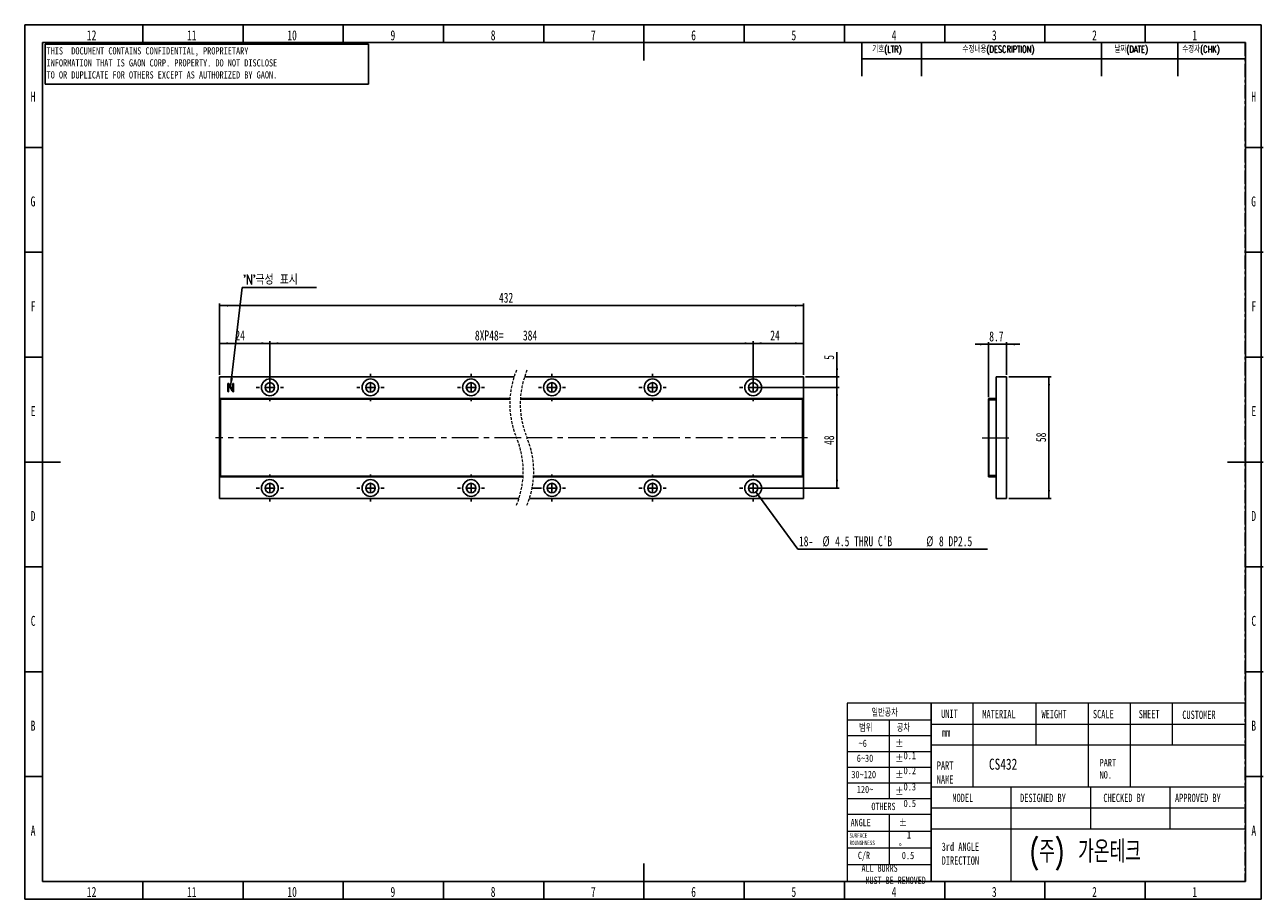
# Model space of a CAD drawing. Header units: millimetres. Extents: x 1 to 593, y 1 to 419.
import ezdxf

# ---------------------------------------------------------------- set-up
doc = ezdxf.new("R2010")
doc.units = ezdxf.units.MM
for name, pattern in [('CENTER', [10.16, 6.35, -1.27, 1.27, -1.27]), ('CENTERX2', [20.32, 12.7, -2.54, 2.54, -2.54]), ('HIDDEN', [1.905, 1.27, -0.635])]:
    doc.linetypes.add(name, pattern=pattern)
for name, color, linetype in [('CENTER_LINE', 1, 'CENTER'), ('DIM', 7, 'Continuous'), ('FORMAT', 7, 'Continuous')]:
    doc.layers.add(name, color=color, linetype=linetype)
doc.styles.add('SLDTEXTSTYLE0', font='TXT', dxfattribs={"width": 0.7})
doc.styles.add('SLDTEXTSTYLE1', font='TXT', dxfattribs={"width": 0.75})
doc.styles.add('SLDTEXTSTYLE2', font='TXT', dxfattribs={"width": 0.7, "bigfont": 'bigfont'})
doc.styles.add('SLDTEXTSTYLE3', font='TXT', dxfattribs={"width": 0.694444})
doc.dimstyles.new('SLDDIMSTYLE0', dxfattribs={"dimtxt": 5.45083, "dimasz": 4, "dimexe": 0, "dimexo": 0.0625, "dimgap": 1.362708, "dimtad": 1, "dimrnd": 1e-09, "dimzin": 12, "dimdsep": 46, "dimtxsty": 'SLDTEXTSTYLE0', "dimsah": 1, "dimcen": 0.09, "dimadec": 0, "dimazin": 3, "dimtfac": 1, "dimtofl": 0, "dimtmove": 0, "dimatfit": 3, "dimfxl": 0, "dimfrac": 2, "dimtolj": 1, "dimtzin": 12, "dimarcsym": 0})
doc.dimstyles.new('SLDDIMSTYLE1', dxfattribs={"dimtxt": 5.45083, "dimasz": 4, "dimexe": 0, "dimexo": 0.0625, "dimgap": 1.362708, "dimtad": 1, "dimrnd": 1e-09, "dimzin": 12, "dimdsep": 46, "dimtxsty": 'SLDTEXTSTYLE0', "dimsah": 1, "dimcen": 0.09, "dimadec": 0, "dimazin": 3, "dimtfac": 1, "dimtmove": 0, "dimatfit": 0, "dimfxl": 0, "dimfrac": 2, "dimtolj": 1, "dimtzin": 12, "dimarcsym": 0})
doc.dimstyles.new('SLDDIMSTYLE2', dxfattribs={"dimtxt": 0.18, "dimasz": 4, "dimexe": 0, "dimexo": 0.0625, "dimgap": 0, "dimtad": 0, "dimtih": 1, "dimtoh": 1, "dimdec": 0, "dimrnd": 1e-09, "dimzin": 0, "dimdsep": 46, "dimtxsty": 'Standard', "dimsah": 1, "dimcen": 0.09, "dimadec": 0, "dimazin": 0, "dimtfac": 4, "dimtdec": 0, "dimtofl": 0, "dimtmove": 0, "dimatfit": 3, "dimfxl": 0, "dimfrac": 2, "dimtolj": 1, "dimtzin": 0, "dimarcsym": 0})

# ---------------------------------------------------------------- blocks, each defined once
blk = doc.blocks.new('_D')
at = {"layer": 'DIM'}
for p, q in [((94.46, 251.59), (94.46, 267.59)), ((94.46, 266.59), (118.46, 266.59)), ((118.46, 246.59), (118.46, 267.59))]:
    blk.add_line(p, q, dxfattribs=at)
for points in [[(94.46, 266.59), (98.46, 266.09), (98.46, 267.09)], [(118.46, 266.59), (114.46, 267.09), (114.46, 266.09)]]:
    blk.add_solid(points, dxfattribs=at)
at = {"layer": 'DIM', "insert": (102, 272.73), "char_height": 4.762, "attachment_point": 1, "style": 'SLDTEXTSTYLE0'}
blk.add_mtext('24', dxfattribs=at)
blk = doc.blocks.new('_D_1')
at = {"layer": 'DIM'}
for p, q in [((118.46, 246.59), (118.46, 267.59)), ((118.46, 266.59), (349.09, 266.59)), ((349.09, 246.59), (349.09, 267.59))]:
    blk.add_line(p, q, dxfattribs=at)
for points in [[(118.46, 266.59), (122.46, 266.09), (122.46, 267.09)], [(349.09, 266.59), (345.09, 267.09), (345.09, 266.09)]]:
    blk.add_solid(points, dxfattribs=at)
at = {"layer": 'DIM', "char_height": 4.762, "attachment_point": 1, "style": 'SLDTEXTSTYLE0'}
for s, insert in [('8XP48=', (216.32, 272.73)), ('384', (239.22, 272.73))]:
    blk.add_mtext(s, dxfattribs=dict(at, insert=insert))
blk = doc.blocks.new('_D_2')
at = {"layer": 'DIM'}
for p, q in [((349.09, 246.59), (349.09, 267.59)), ((349.09, 266.59), (373.09, 266.59)), ((373.09, 251.59), (373.09, 267.59))]:
    blk.add_line(p, q, dxfattribs=at)
for points in [[(349.09, 266.59), (353.09, 266.09), (353.09, 267.09)], [(373.09, 266.59), (369.09, 267.09), (369.09, 266.09)]]:
    blk.add_solid(points, dxfattribs=at)
at = {"layer": 'DIM', "insert": (357.24, 272.73), "char_height": 4.762, "attachment_point": 1, "style": 'SLDTEXTSTYLE0'}
blk.add_mtext('24', dxfattribs=at)
blk = doc.blocks.new('_D_3')
at = {"layer": 'DIM'}
for p, q in [((350.09, 245.59), (390.09, 245.59)), ((389.09, 245.59), (389.09, 197.59)), ((350.09, 197.59), (390.09, 197.59))]:
    blk.add_line(p, q, dxfattribs=at)
for points in [[(389.09, 245.59), (388.59, 241.59), (389.59, 241.59)], [(389.09, 197.59), (389.59, 201.59), (388.59, 201.59)]]:
    blk.add_solid(points, dxfattribs=at)
at = {"layer": 'DIM', "insert": (382.95, 218.12), "char_height": 4.762, "attachment_point": 1, "rotation": 90, "style": 'SLDTEXTSTYLE0'}
blk.add_mtext('48', dxfattribs=at)
blk = doc.blocks.new('_D_4')
at = {"layer": 'DIM'}
for p, q in [((389.09, 250.59), (389.09, 262.41)), ((374.09, 250.59), (390.09, 250.59)), ((389.09, 245.59), (389.09, 250.59)), ((350.09, 245.59), (390.09, 245.59)), ((389.09, 245.59), (389.09, 239.24))]:
    blk.add_line(p, q, dxfattribs=at)
for points in [[(389.09, 250.59), (389.59, 254.59), (388.59, 254.59)], [(389.09, 245.59), (388.59, 241.59), (389.59, 241.59)]]:
    blk.add_solid(points, dxfattribs=at)
at = {"layer": 'DIM', "insert": (382.95, 258.77), "char_height": 4.76, "attachment_point": 1, "rotation": 90, "style": 'SLDTEXTSTYLE0'}
blk.add_mtext('5', dxfattribs=at)
blk = doc.blocks.new('_D_5')
at = {"layer": 'DIM'}
for p, q in [((94.46, 251.59), (94.46, 285.59)), ((94.46, 284.59), (373.09, 284.59)), ((373.09, 251.59), (373.09, 285.59))]:
    blk.add_line(p, q, dxfattribs=at)
for points in [[(94.46, 284.59), (98.46, 284.09), (98.46, 285.09)], [(373.09, 284.59), (369.09, 285.09), (369.09, 284.09)]]:
    blk.add_solid(points, dxfattribs=at)
at = {"layer": 'DIM', "insert": (227.77, 290.73), "char_height": 4.762, "attachment_point": 1, "style": 'SLDTEXTSTYLE0'}
blk.add_mtext('432', dxfattribs=at)
blk = doc.blocks.new('SW_NOTE_0')
at = {"layer": 'DIM', "color": 0}
blk.add_line((90.47, 0), (0, 0), dxfattribs=at)
at = {"layer": 'DIM', "color": 0, "attachment_point": 1, "style": 'SLDTEXTSTYLE0'}
for s, insert, char_height in [('18-', (0.48, 6.23), 4.762), ('%%c', (11.73, 6.23), 4.762), ("4.5 THRU C'B", (17.76, 6.23), 4.7625), ('%%c', (61.25, 6.23), 4.762), ('8 DP2.5', (67.29, 6.23), 4.762)]:
    blk.add_mtext(s, dxfattribs=dict(at, insert=insert, char_height=char_height))
blk = doc.blocks.new('SW_NOTE_0_1')
at = {"layer": 'DIM', "color": 0}
blk.add_line((35.43, 0), (0, 0), dxfattribs=at)
at = {"layer": 'DIM', "color": 0, "insert": (0.38, 6.18), "char_height": 4.762, "attachment_point": 1, "style": 'SLDTEXTSTYLE2'}
blk.add_mtext("'N'극성 표시", dxfattribs=at)
blk = doc.blocks.new('SW_CENTERMARKSYMBOL_0')
at = {"layer": 'DIM', "color": 0}
for p, q in [((-48, 5), (-48, 6.5)), ((0, 5), (0, 6.5)), ((48, 5), (48, 6.5)), ((86.63, 5), (86.63, 6.5)), ((134.63, 5), (134.63, 6.5)), ((182.63, 5), (182.63, 6.5)), ((-53, 0), (-54.5, 0)), ((-48, 0), (-50.5, 0)), ((-48, 0), (-48, 2.5)), ((-48, 0), (-48, -2.5)), ((-48, 0), (-45.5, 0)), ((-5, 0), (-6.5, 0)), ((0, 0), (-2.5, 0)), ((0, 0), (-2.5, 0)), ((0, 0), (0, 2.5)), ((0, 0), (0, 2.5)), ((0, 0), (0, -2.5)), ((0, 0), (2.5, 0)), ((0, 0), (0, -2.5)), ((0, 0), (2.5, 0)), ((5, 0), (6.5, 0)), ((48, 0), (45.5, 0)), ((48, 0), (48, 2.5)), ((48, 0), (48, -2.5)), ((48, 0), (50.5, 0)), ((86.63, 0), (84.13, 0)), ((86.63, 0), (86.63, 2.5)), ((86.63, 0), (86.63, -2.5)), ((86.63, 0), (89.13, 0)), ((134.63, 0), (132.13, 0)), ((134.63, 0), (134.63, 2.5)), ((134.63, 0), (134.63, -2.5)), ((134.63, 0), (137.13, 0)), ((182.63, 0), (180.13, 0)), ((182.63, 0), (182.63, 2.5)), ((182.63, 0), (182.63, -2.5)), ((182.63, 0), (185.13, 0)), ((187.63, 0), (189.13, 0)), ((-48, -5), (-48, -6.5)), ((0, -5), (0, -6.5)), ((48, -5), (48, -6.5)), ((86.63, -5), (86.63, -6.5)), ((134.63, -5), (134.63, -6.5)), ((182.63, -5), (182.63, -6.5))]:
    blk.add_line(p, q, dxfattribs=at)
blk = doc.blocks.new('SW_CENTERMARKSYMBOL_1')
at = {"layer": 'DIM', "color": 0}
for p, q in [((-48, 5), (-48, 6.5)), ((0, 5), (0, 6.5)), ((48, 5), (48, 6.5)), ((86.63, 5), (86.63, 6.5)), ((134.63, 5), (134.63, 6.5)), ((182.63, 5), (182.63, 6.5)), ((-53, 0), (-54.5, 0)), ((-48, 0), (-50.5, 0)), ((-48, 0), (-48, 2.5)), ((-48, 0), (-48, -2.5)), ((-48, 0), (-45.5, 0)), ((-5, 0), (-6.5, 0)), ((0, 0), (-2.5, 0)), ((0, 0), (-2.5, 0)), ((0, 0), (0, 2.5)), ((0, 0), (0, 2.5)), ((0, 0), (0, -2.5)), ((0, 0), (2.5, 0)), ((0, 0), (0, -2.5)), ((0, 0), (2.5, 0)), ((5, 0), (6.5, 0)), ((48, 0), (45.5, 0)), ((48, 0), (48, 2.5)), ((48, 0), (48, -2.5)), ((48, 0), (50.5, 0)), ((77.16, 0), (81.63, 0)), ((86.63, 0), (84.13, 0)), ((86.63, 0), (86.63, 2.5)), ((86.63, 0), (86.63, -2.5)), ((86.63, 0), (89.13, 0)), ((134.63, 0), (132.13, 0)), ((134.63, 0), (134.63, 2.5)), ((134.63, 0), (134.63, -2.5)), ((134.63, 0), (137.13, 0)), ((182.63, 0), (180.13, 0)), ((182.63, 0), (182.63, 2.5)), ((182.63, 0), (182.63, -2.5)), ((182.63, 0), (185.13, 0)), ((187.63, 0), (189.13, 0)), ((-48, -5), (-48, -6.5)), ((0, -5), (0, -6.5)), ((48, -5), (48, -6.5)), ((86.63, -5), (86.63, -6.5)), ((134.63, -5), (134.63, -6.5)), ((182.63, -5), (182.63, -6.5))]:
    blk.add_line(p, q, dxfattribs=at)
blk = doc.blocks.new('SW_CENTERMARKSYMBOL_2')
at = {"layer": 'DIM', "color": 0}
for p, q in [((-48, 5), (-48, 6.5)), ((0, 5), (0, 6.5)), ((0, 5), (0, 6.5)), ((48, 5), (48, 6.5)), ((86.63, 5), (86.63, 6.5)), ((134.63, 5), (134.63, 6.5)), ((182.63, 5), (182.63, 6.5)), ((-53, 0), (-54.5, 0)), ((-48, 0), (-50.5, 0)), ((-48, 0), (-48, 2.5)), ((-48, 0), (-48, -2.5)), ((-48, 0), (-45.5, 0)), ((-43, 0), (-41.5, 0)), ((-5, 0), (-6.5, 0)), ((-5, 0), (-6.5, 0)), ((0, 0), (-2.5, 0)), ((0, 0), (-2.5, 0)), ((0, 0), (0, 2.5)), ((0, 0), (0, 2.5)), ((0, 0), (0, -2.5)), ((0, 0), (2.5, 0)), ((0, 0), (0, -2.5)), ((0, 0), (2.5, 0)), ((5, 0), (6.5, 0)), ((5, 0), (6.5, 0)), ((43, 0), (41.5, 0)), ((48, 0), (45.5, 0)), ((48, 0), (48, 2.5)), ((48, 0), (48, -2.5)), ((48, 0), (50.5, 0)), ((53, 0), (54.5, 0)), ((81.63, 0), (80.13, 0)), ((86.63, 0), (84.13, 0)), ((86.63, 0), (86.63, 2.5)), ((86.63, 0), (86.63, -2.5)), ((86.63, 0), (89.13, 0)), ((91.63, 0), (93.13, 0)), ((129.63, 0), (128.13, 0)), ((134.63, 0), (132.13, 0)), ((134.63, 0), (134.63, 2.5)), ((134.63, 0), (134.63, -2.5)), ((134.63, 0), (137.13, 0)), ((139.63, 0), (141.13, 0)), ((177.63, 0), (176.13, 0)), ((182.63, 0), (180.13, 0)), ((182.63, 0), (182.63, 2.5)), ((182.63, 0), (182.63, -2.5)), ((182.63, 0), (185.13, 0)), ((187.63, 0), (189.13, 0)), ((-48, -5), (-48, -6.5)), ((0, -5), (0, -6.5)), ((0, -5), (0, -6.5)), ((48, -5), (48, -6.5)), ((86.63, -5), (86.63, -6.5)), ((134.63, -5), (134.63, -6.5)), ((182.63, -5), (182.63, -6.5))]:
    blk.add_line(p, q, dxfattribs=at)
blk = doc.blocks.new('SW_CENTERMARKSYMBOL_3')
at = {"layer": 'DIM', "color": 0}
for p, q in [((-48, 5), (-48, 6.5)), ((0, 5), (0, 6.5)), ((0, 5), (0, 6.5)), ((48, 5), (48, 6.5)), ((86.63, 5), (86.63, 6.5)), ((134.63, 5), (134.63, 6.5)), ((182.63, 5), (182.63, 6.5)), ((-53, 0), (-54.5, 0)), ((-48, 0), (-50.5, 0)), ((-48, 0), (-48, 2.5)), ((-48, 0), (-48, -2.5)), ((-48, 0), (-45.5, 0)), ((-43, 0), (-41.5, 0)), ((-5, 0), (-6.5, 0)), ((-5, 0), (-6.5, 0)), ((0, 0), (-2.5, 0)), ((0, 0), (-2.5, 0)), ((0, 0), (0, 2.5)), ((0, 0), (0, 2.5)), ((0, 0), (0, -2.5)), ((0, 0), (2.5, 0)), ((0, 0), (0, -2.5)), ((0, 0), (2.5, 0)), ((5, 0), (6.5, 0)), ((5, 0), (6.5, 0)), ((43, 0), (41.5, 0)), ((48, 0), (45.5, 0)), ((48, 0), (48, 2.5)), ((48, 0), (48, -2.5)), ((48, 0), (50.5, 0)), ((53, 0), (54.5, 0)), ((81.63, 0), (80.13, 0)), ((86.63, 0), (84.13, 0)), ((86.63, 0), (86.63, 2.5)), ((86.63, 0), (86.63, -2.5)), ((86.63, 0), (89.13, 0)), ((91.63, 0), (93.13, 0)), ((129.63, 0), (128.13, 0)), ((134.63, 0), (132.13, 0)), ((134.63, 0), (134.63, 2.5)), ((134.63, 0), (134.63, -2.5)), ((134.63, 0), (137.13, 0)), ((139.63, 0), (141.13, 0)), ((177.63, 0), (176.13, 0)), ((182.63, 0), (180.13, 0)), ((182.63, 0), (182.63, 2.5)), ((182.63, 0), (182.63, -2.5)), ((182.63, 0), (185.13, 0)), ((187.63, 0), (189.13, 0)), ((-48, -5), (-48, -6.5)), ((0, -5), (0, -6.5)), ((0, -5), (0, -6.5)), ((48, -5), (48, -6.5)), ((86.63, -5), (86.63, -6.5)), ((134.63, -5), (134.63, -6.5)), ((182.63, -5), (182.63, -6.5))]:
    blk.add_line(p, q, dxfattribs=at)
blk = doc.blocks.new('_D_6')
at = {"layer": 'DIM'}
for p, q in [((461.33, 266.14), (454.98, 266.14)), ((461.33, 240.99), (461.33, 267.14)), ((470.03, 266.14), (461.33, 266.14)), ((470.03, 251.59), (470.03, 267.14)), ((470.03, 266.14), (476.38, 266.14))]:
    blk.add_line(p, q, dxfattribs=at)
for points in [[(461.33, 266.14), (457.33, 266.64), (457.33, 265.64)], [(470.03, 266.14), (474.03, 265.64), (474.03, 266.64)]]:
    blk.add_solid(points, dxfattribs=at)
at = {"layer": 'DIM', "insert": (461.76, 272.28), "char_height": 4.762, "attachment_point": 1, "style": 'SLDTEXTSTYLE0'}
blk.add_mtext('8.7', dxfattribs=at)
blk = doc.blocks.new('_D_7')
at = {"layer": 'DIM'}
for p, q in [((471.03, 250.59), (491.24, 250.59)), ((490.24, 192.59), (490.24, 250.59)), ((471.03, 192.59), (491.24, 192.59))]:
    blk.add_line(p, q, dxfattribs=at)
for points in [[(490.24, 250.59), (489.74, 246.59), (490.74, 246.59)], [(490.24, 192.59), (490.74, 196.59), (489.74, 196.59)]]:
    blk.add_solid(points, dxfattribs=at)
at = {"layer": 'DIM', "insert": (484.1, 219.49), "char_height": 4.762, "attachment_point": 1, "rotation": 90, "style": 'SLDTEXTSTYLE0'}
blk.add_mtext('58', dxfattribs=at)

msp = doc.modelspace()

# ---------------------------------------------------------------- linework, layer by layer
at = {"color": 7, "linetype": 'Continuous', "lineweight": 25}
for p, q in [((57.833, 410), (57.833, 418.5)), ((105.667, 410), (105.667, 418.5)), ((153.5, 410), (153.5, 418.5)), ((201.333, 410), (201.333, 418.5)), ((249.167, 410), (249.167, 418.5)), ((297, 418.501), (297, 401.499)), ((344.833, 410), (344.833, 418.5)), ((392.667, 410), (392.667, 418.5)), ((440.5, 410), (440.5, 418.5)), ((488.333, 410), (488.333, 418.5)), ((536.167, 410), (536.167, 418.5)), ((10, 10), (10, 410)), ((10, 410), (584, 410)), ((584, 410), (584, 10)), ((10, 360), (1.5, 360)), ((584, 360), (592.5, 360)), ((10, 310), (1.5, 310)), ((584, 310), (592.5, 310)), ((10, 260), (1.5, 260)), ((584, 260), (592.5, 260)), ((94.459, 250.588), (94.459, 192.588)), ((234.979, 250.588), (94.459, 250.588)), ((373.089, 250.588), (239.979, 250.588)), ((373.089, 192.588), (373.089, 250.588)), ((465.034, 250.588), (470.034, 250.588)), ((465.034, 192.588), (465.034, 250.588)), ((470.034, 192.588), (470.034, 250.588)), ((98.452, 247.282), (98.452, 243.676)), ((98.798, 243.661), (98.798, 246.896)), ((98.798, 246.896), (100.526, 243.984)), ((99.045, 247.12), (98.862, 247.38)), ((100.823, 244.078), (99.045, 247.12)), ((100.526, 243.984), (100.821, 243.557)), ((100.823, 247.349), (100.823, 244.078)), ((101.168, 243.703), (101.168, 247.349)), ((233.018, 240.288), (94.959, 240.288)), ((94.959, 240.288), (94.959, 239.988)), ((233, 239.988), (94.959, 239.988)), ((94.959, 239.988), (94.959, 203.188)), ((372.589, 239.988), (238, 239.988)), ((372.589, 240.288), (238.018, 240.288)), ((372.589, 240.288), (372.589, 239.988)), ((372.589, 239.988), (372.589, 203.188)), ((461.534, 239.988), (461.334, 239.988)), ((461.334, 239.988), (461.334, 203.188)), ((461.534, 239.988), (461.534, 203.188)), ((461.534, 239.588), (465.034, 239.588)), ((461.634, 240.288), (461.634, 240.088)), ((464.734, 240.288), (461.634, 240.288)), ((464.734, 240.088), (461.634, 240.088)), ((464.734, 240.088), (464.734, 240.288)), ((1.499, 210), (18.501, 210)), ((592.501, 210), (575.499, 210)), ((239.307, 203.188), (94.959, 203.188)), ((94.959, 203.188), (94.959, 202.888)), ((239.289, 202.888), (94.959, 202.888)), ((372.589, 202.888), (244.289, 202.888)), ((372.589, 203.188), (244.307, 203.188)), ((372.589, 203.188), (372.589, 202.888)), ((461.334, 203.188), (461.534, 203.188)), ((461.534, 203.588), (465.034, 203.588)), ((461.634, 203.088), (461.634, 202.888)), ((461.634, 203.088), (464.734, 203.088)), ((461.634, 202.888), (464.734, 202.888)), ((464.734, 202.888), (464.734, 203.088)), ((94.459, 192.588), (237.328, 192.588)), ((242.328, 192.588), (373.089, 192.588)), ((465.034, 192.588), (470.034, 192.588)), ((10, 160), (1.5, 160)), ((584, 160), (592.5, 160)), ((10, 110), (1.5, 110)), ((584, 110), (592.5, 110)), ((10, 60), (1.5, 60)), ((584, 60), (592.5, 60)), ((297, 1.499), (297, 18.501)), ((584, 10), (10, 10)), ((57.833, 10), (57.833, 1.5)), ((105.667, 10), (105.667, 1.5)), ((153.5, 10), (153.5, 1.5)), ((201.333, 10), (201.333, 1.5)), ((249.167, 10), (249.167, 1.5)), ((344.833, 10), (344.833, 1.5)), ((392.667, 10), (392.667, 1.5)), ((440.5, 10), (440.5, 1.5)), ((488.333, 10), (488.333, 1.5)), ((536.167, 10), (536.167, 1.5))]:
    msp.add_line(p, q, dxfattribs=at)
at = {"color": 7, "linetype": 'Continuous', "lineweight": 18}
for p, q in [((434, 95), (394, 95)), ((394, 95), (394, 10)), ((583.884, 95), (434, 95)), ((434, 95), (434, 10)), ((434, 10), (434, 95)), ((454, 95), (454, 75)), ((484, 95), (484, 75)), ((509, 95), (509, 75)), ((529, 95), (529, 75)), ((549, 95), (549, 75)), ((583.884, 95), (583.884, 10)), ((394, 87), (434, 87)), ((414, 87), (414, 49.5)), ((434, 85), (583.972, 85)), ((394, 79.5), (434, 79.5)), ((394, 72), (434, 72)), ((583.972, 75), (434, 75)), ((454, 75), (454, 55)), ((509, 75), (509, 55)), ((529, 75), (529, 55)), ((394, 64.5), (434, 64.5)), ((394, 57), (434, 57)), ((584, 55), (434, 55)), ((472, 55), (472, 45)), ((510, 55), (510, 45)), ((548, 55), (548, 45)), ((394, 49.5), (434, 49.5)), ((394, 42), (434, 42)), ((414, 42), (414, 18)), ((434, 45), (583.884, 45)), ((472, 45), (472, 10)), ((510, 45), (510, 35)), ((548, 45), (548, 35)), ((394, 34), (434, 34)), ((434, 35), (583.884, 35)), ((394, 26), (434, 26)), ((394, 18), (434, 18)), ((394, 10), (434, 10)), ((583.884, 10), (434, 10))]:
    msp.add_line(p, q, dxfattribs=at)
at = {"color": 7, "linetype": 'Continuous', "lineweight": 25}
for centre, radius in [((118.459, 245.588), 4), ((166.459, 245.588), 4), ((214.459, 245.588), 4), ((253.089, 245.588), 4), ((301.089, 245.588), 4), ((349.089, 245.588), 4), ((118.459, 245.588), 2.25), ((166.459, 245.588), 2.25), ((214.459, 245.588), 2.25), ((253.089, 245.588), 2.25), ((301.089, 245.588), 2.25), ((349.089, 245.588), 2.25), ((118.459, 197.588), 4), ((166.459, 197.588), 4), ((214.459, 197.588), 4), ((253.089, 197.588), 4), ((301.089, 197.588), 4), ((349.089, 197.588), 4), ((118.459, 197.588), 2.25), ((166.459, 197.588), 2.25), ((214.459, 197.588), 2.25), ((253.089, 197.588), 2.25), ((301.089, 197.588), 2.25), ((349.089, 197.588), 2.25)]:
    msp.add_circle(centre, radius, dxfattribs=at)
at = {"color": 7, "linetype": 'HIDDEN', "lineweight": 18}
for centre, start, end in [((274.764, 237.675), 157.380135, 202.619865), ((279.764, 237.675), 157.380135, 202.619865), ((197.544, 205.5), 337.380135, 22.619865), ((202.544, 205.5), 337.380135, 22.619865)]:
    msp.add_arc(centre, 41.828, start, end, dxfattribs=at)
at = {"color": 7, "linetype": 'Continuous', "lineweight": 25}
for centre, radius, start, end in [((461.634, 239.988), 0.3, 90, 180), ((461.634, 239.988), 0.1, 90, 180), ((461.634, 203.188), 0.3, 180, 270), ((461.634, 203.188), 0.1, 180, 270)]:
    msp.add_arc(centre, radius, start, end, dxfattribs=at)
for points, knots in [([(98.614, 247.489), (98.587, 247.483), (98.534, 247.469), (98.461, 247.397), (98.456, 247.325), (98.452, 247.282)], [0, 0, 0, 0, 0.2810716, 0.5607096, 1, 1, 1, 1]), ([(98.452, 243.676), (98.454, 243.648), (98.458, 243.598), (98.488, 243.558), (98.502, 243.541)], [0, 0, 0, 0, 0.5599874, 1, 1, 1, 1]), ([(98.502, 243.541), (98.522, 243.526), (98.558, 243.498), (98.602, 243.492), (98.622, 243.489)], [0, 0, 0, 0, 0.5590336, 1, 1, 1, 1]), ([(98.862, 247.38), (98.846, 247.401), (98.813, 247.444), (98.726, 247.493), (98.656, 247.491), (98.614, 247.489)], [0, 0, 0, 0, 0.2806036, 0.5611955, 1, 1, 1, 1]), ([(98.622, 243.489), (98.646, 243.49), (98.689, 243.492), (98.727, 243.512), (98.743, 243.521)], [0, 0, 0, 0, 0.559335, 1, 1, 1, 1]), ([(98.743, 243.521), (98.761, 243.544), (98.794, 243.586), (98.797, 243.638), (98.798, 243.661)], [0, 0, 0, 0, 0.5589119, 1, 1, 1, 1]), ([(100.821, 243.557), (100.835, 243.54), (100.863, 243.507), (100.938, 243.479), (100.993, 243.485), (101.026, 243.489)], [0, 0, 0, 0, 0.27980216, 0.56069405, 1, 1, 1, 1]), ([(100.872, 247.458), (100.856, 247.441), (100.827, 247.41), (100.824, 247.367), (100.823, 247.349)], [0, 0, 0, 0, 0.5587068, 1, 1, 1, 1]), ([(100.992, 247.489), (100.969, 247.488), (100.926, 247.486), (100.889, 247.467), (100.872, 247.458)], [0, 0, 0, 0, 0.5592497, 1, 1, 1, 1]), ([(101.114, 247.453), (101.093, 247.465), (101.055, 247.486), (101.012, 247.488), (100.992, 247.489)], [0, 0, 0, 0, 0.5579481, 1, 1, 1, 1]), ([(101.026, 243.489), (101.051, 243.498), (101.101, 243.516), (101.161, 243.594), (101.165, 243.662), (101.168, 243.703)], [0, 0, 0, 0, 0.28053586, 0.56040513, 1, 1, 1, 1]), ([(101.168, 247.349), (101.166, 247.372), (101.16, 247.415), (101.128, 247.441), (101.114, 247.453)], [0, 0, 0, 0, 0.558871, 1, 1, 1, 1])]:
    msp.add_open_spline(points, degree=3, knots=knots, dxfattribs=at)
at = {"layer": 'CENTER_LINE'}
for p, q in [((13.577, 410), (583.884, 410)), ((583.884, 410), (583.884, 10)), ((13.577, 10), (583.884, 10))]:
    msp.add_line(p, q, dxfattribs=at)
at = {"layer": 'DIM'}
for p, q in [((11.158, 409.296), (165.544, 409.296)), ((11.158, 409.296), (11.158, 390.12)), ((165.544, 409.296), (165.544, 390.12)), ((400.884, 410), (400.884, 393.95)), ((429.384, 410), (429.384, 393.95)), ((515.322, 409.905), (515.322, 393.95)), ((551.78, 410), (551.78, 393.95)), ((400.884, 402.2), (583.884, 402.2)), ((11.158, 390.12), (165.544, 390.12))]:
    msp.add_line(p, q, dxfattribs=at)
at = {"layer": 'DIM', "linetype": 'CENTERX2', "lineweight": 18}
for p, q in [((238.312, 221.588), (92.459, 221.588)), ((375.089, 221.588), (241.154, 221.588)), ((458.373, 221.588), (472.034, 221.588))]:
    msp.add_line(p, q, dxfattribs=at)
at = {"layer": 'FORMAT'}
for p, q in [((1.5, 418.5), (591.5, 418.5)), ((1.5, 418.5), (1.5, 1.5)), ((591.5, 418.5), (591.5, 1.5)), ((1.5, 1.5), (591.5, 1.5))]:
    msp.add_line(p, q, dxfattribs=at)

# ---------------------------------------------------------------- block references
at = {"layer": 'DIM'}
for name, p in [('SW_NOTE_0_1', (105.26, 293.175)), ('SW_CENTERMARKSYMBOL_0', (166.459, 245.588)), ('SW_CENTERMARKSYMBOL_2', (166.459, 245.588)), ('SW_CENTERMARKSYMBOL_1', (166.459, 197.588)), ('SW_CENTERMARKSYMBOL_3', (166.459, 197.588)), ('SW_NOTE_0', (370.462, 168.353))]:
    msp.add_blockref(name, p, dxfattribs=at)

# ---------------------------------------------------------------- texts
at = {"color": 7, "linetype": 'Continuous', "lineweight": 0}
for s, insert, char_height, attachment_point, style in [('12', (33.4, 415.879), 4.7625, 2, 'SLDTEXTSTYLE0'), ('11', (81.233, 415.879), 4.7625, 2, 'SLDTEXTSTYLE0'), ('10', (129.066, 415.879), 4.7625, 2, 'SLDTEXTSTYLE0'), ('9', (177.158, 415.879), 4.762, 2, 'SLDTEXTSTYLE0'), ('8', (224.991, 415.879), 4.762, 2, 'SLDTEXTSTYLE0'), ('7', (272.825, 415.879), 4.762, 2, 'SLDTEXTSTYLE0'), ('6', (320.658, 415.879), 4.762, 2, 'SLDTEXTSTYLE0'), ('5', (368.491, 415.879), 4.762, 2, 'SLDTEXTSTYLE0'), ('4', (416.325, 415.879), 4.762, 2, 'SLDTEXTSTYLE0'), ('3', (464.158, 415.879), 4.762, 2, 'SLDTEXTSTYLE0'), ('2', (511.991, 415.879), 4.762, 2, 'SLDTEXTSTYLE0'), ('1', (559.825, 415.879), 4.762, 2, 'SLDTEXTSTYLE0'), ('H', (5.44, 386.629), 4.762, 2, 'SLDTEXTSTYLE0'), ('H', (587.94, 386.629), 4.762, 2, 'SLDTEXTSTYLE0'), ('G', (5.391, 336.629), 4.762, 2, 'SLDTEXTSTYLE0'), ('G', (587.891, 336.629), 4.762, 2, 'SLDTEXTSTYLE0'), ('F', (5.495, 286.629), 4.762, 2, 'SLDTEXTSTYLE0'), ('F', (587.995, 286.629), 4.762, 2, 'SLDTEXTSTYLE0'), ('E', (5.477, 236.629), 4.762, 2, 'SLDTEXTSTYLE0'), ('E', (587.977, 236.629), 4.762, 2, 'SLDTEXTSTYLE0'), ('D', (5.466, 186.629), 4.762, 2, 'SLDTEXTSTYLE0'), ('D', (587.966, 186.629), 4.762, 2, 'SLDTEXTSTYLE0'), ('C', (5.479, 136.629), 4.762, 2, 'SLDTEXTSTYLE0'), ('C', (587.979, 136.629), 4.762, 2, 'SLDTEXTSTYLE0'), ('일반공차', (405.526, 92.147), 3.5, 1, 'SLDTEXTSTYLE2'), ('UNIT', (438.791, 91.959), 3.9687, 1, 'SLDTEXTSTYLE0'), ('MATERIAL', (458.46, 91.77), 3.9687, 1, 'SLDTEXTSTYLE0'), ('WEIGHT', (486.7, 91.77), 3.9687, 1, 'SLDTEXTSTYLE0'), ('SCALE', (511.232, 91.77), 3.9687, 1, 'SLDTEXTSTYLE0'), ('SHEET', (533.106, 91.77), 3.9687, 1, 'SLDTEXTSTYLE0'), ('CUSTOMER', (553.885, 91.445), 3.9687, 1, 'SLDTEXTSTYLE0'), ('B', (5.463, 86.629), 4.762, 2, 'SLDTEXTSTYLE0'), ('범위', (399.674, 84.895), 3.5, 1, 'SLDTEXTSTYLE2'), ('공차', (417.635, 84.895), 3.5, 1, 'SLDTEXTSTYLE2'), ('B', (587.963, 86.629), 4.762, 2, 'SLDTEXTSTYLE0'), ('~6', (399.413, 77.596), 3.5, 1, 'SLDTEXTSTYLE1'), ('%%p^J  0.1', (416.897, 77.596), 3.5, 1, 'SLDTEXTSTYLE3'), ('mm', (439.192, 83.016), 3.9687, 1, 'SLDTEXTSTYLE0'), ('6~30', (398.542, 70.458), 3.5, 1, 'SLDTEXTSTYLE1'), ('%%p^J  0.2', (416.897, 70.458), 3.5, 1, 'SLDTEXTSTYLE3'), ('PART^JNAME', (436.721, 67.208), 3.9687, 1, 'SLDTEXTSTYLE0'), ('CS432', (461.621, 68.543), 5.2917, 1, 'SLDTEXTSTYLE1'), ('PART^JNO.', (514.421, 68.37), 3.5, 1, 'SLDTEXTSTYLE1'), ('30~120', (395.956, 62.706), 3.5, 1, 'SLDTEXTSTYLE1'), ('%%p^J  0.3', (416.897, 62.706), 3.5, 1, 'SLDTEXTSTYLE3'), ('120~', (398.542, 55.608), 3.5, 1, 'SLDTEXTSTYLE1'), ('%%p^J  0.5', (416.897, 54.789), 3.5, 1, 'SLDTEXTSTYLE3'), ('OTHERS', (405.526, 47.497), 3.5, 1, 'SLDTEXTSTYLE0'), ('MODEL', (444.168, 51.802), 3.9687, 1, 'SLDTEXTSTYLE0'), ('DESIGNED BY', (476.478, 51.802), 3.96875, 1, 'SLDTEXTSTYLE0'), ('CHECKED BY', (516.218, 51.802), 3.9687, 1, 'SLDTEXTSTYLE0'), ('APPROVED BY', (550.382, 51.802), 3.96875, 1, 'SLDTEXTSTYLE0'), ('A', (5.485, 36.629), 4.762, 2, 'SLDTEXTSTYLE0'), ('ANGLE', (395.605, 39.807), 3.5, 1, 'SLDTEXTSTYLE0'), ('%%p^J  1^J%%d', (418.553, 39.781), 3.5, 1, 'SLDTEXTSTYLE1'), ('A', (587.985, 36.629), 4.762, 2, 'SLDTEXTSTYLE0'), ('SURFACE^JROUNGHNESS', (395.072, 32.954), 2.11667, 1, 'SLDTEXTSTYLE0'), ('(주) 가온테크', (481.188, 29.519), 10.5833, 1, 'SLDTEXTSTYLE2'), ('C/R', (399.086, 24.136), 3.5, 1, 'SLDTEXTSTYLE0'), ('0.5', (420.035, 24.111), 3.5, 1, 'SLDTEXTSTYLE1'), ('3rd ANGLE^JDIRECTION', (439.047, 28.534), 3.96875, 1, 'SLDTEXTSTYLE0'), ('ALL BURRS^J MUST BE REMOVED', (400.802, 18.082), 3.5, 1, 'SLDTEXTSTYLE0'), ('12', (33.4, 7.379), 4.7625, 2, 'SLDTEXTSTYLE0'), ('11', (81.233, 7.379), 4.7625, 2, 'SLDTEXTSTYLE0'), ('10', (129.066, 7.379), 4.7625, 2, 'SLDTEXTSTYLE0'), ('9', (177.158, 7.379), 4.762, 2, 'SLDTEXTSTYLE0'), ('8', (224.991, 7.379), 4.762, 2, 'SLDTEXTSTYLE0'), ('7', (272.825, 7.379), 4.762, 2, 'SLDTEXTSTYLE0'), ('6', (320.658, 7.379), 4.762, 2, 'SLDTEXTSTYLE0'), ('5', (368.491, 7.379), 4.762, 2, 'SLDTEXTSTYLE0'), ('4', (416.325, 7.379), 4.762, 2, 'SLDTEXTSTYLE0'), ('3', (464.158, 7.379), 4.762, 2, 'SLDTEXTSTYLE0'), ('2', (511.991, 7.379), 4.762, 2, 'SLDTEXTSTYLE0'), ('1', (559.825, 7.379), 4.762, 2, 'SLDTEXTSTYLE0')]:
    msp.add_mtext(s, dxfattribs=dict(at, insert=insert, char_height=char_height, attachment_point=attachment_point, style=style))
at = {"layer": 'DIM', "attachment_point": 1}
for s, insert, char_height, style in [('THIS  DOCUMENT CONTAINS CONFIDENTIAL, PROPRIETARY ^JINFORMATION THAT IS GAON CORP. PROPERTY. DO NOT DISCLOSE ^JTO OR DUPLICATE FOR OTHERS EXCEPT AS AUTHORIZED BY GAON.', (11.906, 407.791), 3.439583, 'SLDTEXTSTYLE0'), ('기호(LTR)', (405.92, 408.389), 3.175, 'SLDTEXTSTYLE2'), ('수정내용(DESCRIPTION)', (448.986, 408.389), 3.175, 'SLDTEXTSTYLE2'), ('날짜(DATE)', (521.483, 408.389), 3.175, 'SLDTEXTSTYLE2'), ('수정자(CHK)', (553.826, 408.389), 3.175, 'SLDTEXTSTYLE2')]:
    msp.add_mtext(s, dxfattribs=dict(at, insert=insert, char_height=char_height, style=style))

# ---------------------------------------------------------------- dimensions: what is measured, and where the dimension line sits
at = {"layer": 'DIM'}
for base, p1, p2, text, picture, middle in [((373.089, 284.588), (94.459, 250.588), (373.089, 250.588), '432', '_D_5', (233.232, 284.588)), ((349.089, 266.588), (118.459, 245.588), (349.089, 245.588), '8XP48=384', '_D_1', (233.232, 266.588))]:
    dim = msp.add_linear_dim(base=base, p1=p1, p2=p2, text=text, dimstyle='SLDDIMSTYLE0', dxfattribs=at)
    dim.commit()
    dim.dimension.update_dxf_attribs({"geometry": picture, "text_midpoint": middle, "dimtype": 160})
for base, p1, p2, dimstyle, picture, middle in [((118.459, 266.588), (94.459, 250.588), (118.459, 245.588), 'SLDDIMSTYLE0', '_D', (105.641, 266.588)), ((373.089, 266.588), (349.089, 245.588), (373.089, 250.588), 'SLDDIMSTYLE0', '_D_2', (360.887, 266.588)), ((461.334, 266.144), (470.034, 250.588), (461.334, 239.988), 'SLDDIMSTYLE1', '_D_6', (466.457, 266.144))]:
    dim = msp.add_linear_dim(base=base, p1=p1, p2=p2, dimstyle=dimstyle, dxfattribs=at)
    dim.commit()
    dim.dimension.update_dxf_attribs({"geometry": picture, "text_midpoint": middle, "dimtype": 160})
for base, p1, p2, dimstyle, picture, middle in [((389.089, 250.588), (349.089, 245.588), (373.089, 250.588), 'SLDDIMSTYLE1', '_D_4', (389.089, 260.588)), ((490.238, 250.588), (470.034, 192.588), (470.034, 250.588), 'SLDDIMSTYLE0', '_D_7', (490.238, 223.132)), ((389.089, 197.588), (349.089, 245.588), (349.089, 197.588), 'SLDDIMSTYLE0', '_D_3', (389.089, 221.763))]:
    dim = msp.add_linear_dim(base=base, p1=p1, p2=p2, angle=90, dimstyle=dimstyle, dxfattribs=at)
    dim.commit()
    dim.dimension.update_dxf_attribs({"geometry": picture, "text_midpoint": middle, "dimtype": 160})

# ---------------------------------------------------------------- leaders
for points in [[(99.743, 245.925), (105.26, 293.175)], [(350.314, 195.701), (370.462, 168.353)]]:
    msp.add_leader(points, dimstyle='SLDDIMSTYLE2', dxfattribs=at)

doc.saveas('drawing.dxf')
